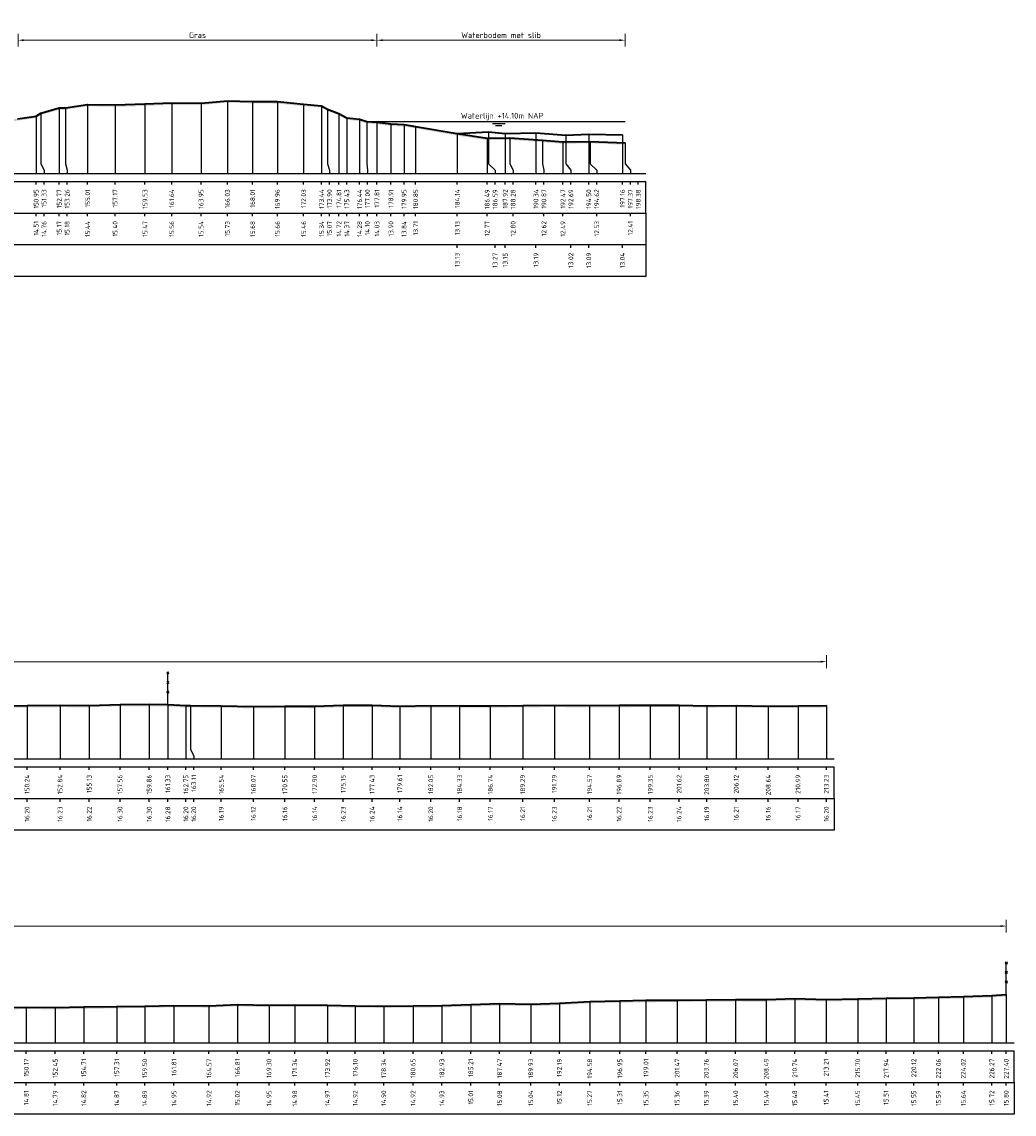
# Model space of a CAD drawing. Header units: metres. Extents: x 197882 to 206172, y 361908 to 364395.
# Tile 23 of 41: x 205934 to 206012, y 363976 to 364062. Entities that reach past the tile are written whole.
import ezdxf
from ezdxf.enums import TextEntityAlignment as Align

# ---------------------------------------------------------------- set-up
doc = ezdxf.new("R2010")
doc.units = ezdxf.units.M
doc.header["$PDMODE"] = 35
doc.header["$PDSIZE"] = 0.075
for name, color, linetype, lineweight in [('B-ME-IE-TERREINAFSCHEIDING_KUNSTMATIG_RASTERHEKWERK-SD', 20, 'Continuous', 25), ('X-ME-AL-PROFIEL_BOVENKANT SLIB-GD', 42, 'Continuous', 35), ('X-ME-AL-PROFIEL_HUIDIG MAAIVELD-GD', 252, 'Continuous', 0), ('X-XX-AL-DETAIL1-M', 7, 'Continuous', 18), ('X-XX-AL-DWARSPROFIEL_PROFIELLIJN MAAIVELD-GD', 8, 'Continuous', 35), ('X-XX-AL-NAP-T18', 7, 'Continuous', 18)]:
    doc.layers.add(name, color=color, linetype=linetype, lineweight=lineweight)
doc.layers.add('X-ME-AL-PROFIEL_WATERLIJN-GD', color=150, linetype='Continuous')
doc.layers.add('X-ME-AL-PROFIELRASTER-S', color=7, linetype='Continuous')
doc.styles.add('NLCS-ISO', font='NLCS-ISO.ttf', dxfattribs={"height": 1.8})
doc.styles.add('NLCS-ISO-ANNOTATIEF-T18', font='NLCS-ISO.ttf', dxfattribs={"height": 1.8})
doc.styles.add('NLCS-ISO-ANNOTATIVE-T18', font='NLCS-ISO.ttf', dxfattribs={"height": 1.8})
doc.dimstyles.new('NLCS-ANNOTATIEF-T18-PIJL_L2_H0', dxfattribs={"dimtxt": 2.5, "dimasz": 1.8, "dimexe": 2, "dimexo": 2, "dimgap": 0.7, "dimtad": 1, "dimzin": 0, "dimdsep": 46, "dimtxsty": 'NLCS-ISO-ANNOTATIEF-T18', "dimcen": 0, "dimdle": 2, "dimclrd": 256, "dimclre": 256, "dimclrt": 10, "dimaunit": 2, "dimadec": 0, "dimazin": 0, "dimtfac": 1, "dimtdec": 3, "dimtofl": 0, "dimtmove": 0, "dimatfit": 3, "dimfxl": 2, "dimfxlon": 1, "dimtfillclr": 256, "dimtolj": 1, "dimtzin": 0, "dimlwd": -1, "dimlwe": -1, "dimarcsym": 0})

# ---------------------------------------------------------------- blocks, each defined once
blk = doc.blocks.new('SAL-PROFIELRASTER_BALK_EIND1-D')
at = {"color": 0, "linetype": 'ByBlock', "lineweight": -2}
blk.add_line((1, -12.5), (1, -2.5), dxfattribs=at)
at = {"color": 0, "linetype": 'ByBlock', "lineweight": -2, "flags": 128}
for points in [[(0, 0), (1, 0)], [(0, -2.5), (1, -2.5)], [(0, -12.5), (1, -12.5)]]:
    blk.add_lwpolyline(points, dxfattribs=at)
blk = doc.blocks.new('SAL-PROFIELRASTER_BALK_EIND2-D')
at = {"color": 0, "linetype": 'ByBlock', "lineweight": -2}
for p, q in [((1, -2.5), (1, -12.5)), ((1, -12.5), (0, -12.5))]:
    blk.add_line(p, q, dxfattribs=at)
blk = doc.blocks.new('SAL-PROFIELRASTER_BALK_DATA-D')
at = {"color": 0, "linetype": 'ByBlock', "lineweight": -2}
blk.add_lwpolyline([(0, -3.5), (0, -2.5)], dxfattribs=at)
at = {"color": 0, "linetype": 'ByBlock', "lineweight": -2, "style": 'NLCS-ISO-ANNOTATIVE-T18'}
blk.add_attdef('GETAL', text='', height=1.5, rotation=90, dxfattribs=at).set_placement((0.75, -5), align=Align.RIGHT)
blk = doc.blocks.new('SAL-PROFIELRASTER_AANHAAL-D')
at = {"color": 9, "linetype": 'ByBlock', "lineweight": -2, "flags": 128}
blk.add_lwpolyline([(0, 1), (0, 0)], dxfattribs=at)
blk = doc.blocks.new('SAL-PROFIELRASTER_AANHAAL_STAGGER-D')
at = {"color": 9, "linetype": 'ByBlock', "lineweight": -2, "flags": 128}
for points in [[(0, 0), (0, -0.25)], [(0, -0.25), (1, -0.75)], [(1, -0.75), (1, -1)]]:
    blk.add_lwpolyline(points, dxfattribs=at)
blk = doc.blocks.new('*D21')
at = {"layer": 'Defpoints', "color": 0, "transparency": 16777216}
for p in [(205789.707, 364011.841), (205789.707, 364004.183), (205997.087, 364004.183)]:
    blk.add_point(p, dxfattribs=at)
at = {"layer": 'X-XX-AL-DETAIL1-M', "transparency": 16777216}
for p, q in [((205789.707, 364011.341), (205789.707, 364012.341)), ((205996.637, 364011.841), (205790.157, 364011.841)), ((205997.087, 364011.341), (205997.087, 364012.341))]:
    blk.add_line(p, q, dxfattribs=at)
for points in [[(205790.157, 364011.916), (205790.157, 364011.766), (205789.707, 364011.841)], [(205996.637, 364011.916), (205996.637, 364011.766), (205997.087, 364011.841)]]:
    blk.add_solid(points, dxfattribs=at)
at = {"layer": 'X-XX-AL-DETAIL1-M', "color": 10, "transparency": 16777216, "insert": (205893.397, 364012.241), "char_height": 0.45, "attachment_point": 5, "style": 'NLCS-ISO-ANNOTATIEF-T18'}
blk.add_mtext('\\A1;Gras', dxfattribs=at)
blk = doc.blocks.new('SIE-RASTERHEKWERK-SOD')
at = {"flags": 128}
for points in [[(-0.035, 1.035), (0.035, 0.965)], [(-0.035, 0.965), (0, 1), (0.035, 1.035)], [(-0.035, 0.735), (0.035, 0.665)], [(-0.035, 0.665), (0, 0.7), (0.035, 0.735)], [(0, 0), (0, 1)], [(-0.035, 0.435), (0.035, 0.365)], [(-0.035, 0.365), (0, 0.4), (0.035, 0.435)]]:
    blk.add_lwpolyline(points, dxfattribs=at)
blk = doc.blocks.new('*D22')
at = {"layer": 'Defpoints', "color": 0, "transparency": 16777216}
for p in [(205783.859, 363991.006), (205783.859, 363981.809), (206011.261, 363981.809)]:
    blk.add_point(p, dxfattribs=at)
at = {"layer": 'X-XX-AL-DETAIL1-M', "transparency": 16777216}
for p, q in [((205783.859, 363990.506), (205783.859, 363991.506)), ((206011.261, 363990.506), (206011.261, 363991.506)), ((206010.811, 363991.006), (205784.309, 363991.006))]:
    blk.add_line(p, q, dxfattribs=at)
for points in [[(205784.309, 363991.081), (205784.309, 363990.931), (205783.859, 363991.006)], [(206010.811, 363991.081), (206010.811, 363990.931), (206011.261, 363991.006)]]:
    blk.add_solid(points, dxfattribs=at)
at = {"layer": 'X-XX-AL-DETAIL1-M', "color": 10, "transparency": 16777216, "insert": (205897.56, 363991.406), "char_height": 0.45, "attachment_point": 5, "style": 'NLCS-ISO-ANNOTATIEF-T18'}
blk.add_mtext('\\A1;Gras', dxfattribs=at)
blk = doc.blocks.new('*D61')
at = {"layer": 'Defpoints', "color": 0, "transparency": 16777216}
for p in [(205933.388, 364060.815), (205933.388, 364054.632), (205961.669, 364050.317)]:
    blk.add_point(p, dxfattribs=at)
at = {"layer": 'X-XX-AL-DETAIL1-M', "transparency": 16777216}
for p, q in [((205933.388, 364060.315), (205933.388, 364061.315)), ((205961.669, 364060.315), (205961.669, 364061.315)), ((205961.219, 364060.815), (205933.838, 364060.815))]:
    blk.add_line(p, q, dxfattribs=at)
for points in [[(205933.838, 364060.89), (205933.838, 364060.74), (205933.388, 364060.815)], [(205961.219, 364060.89), (205961.219, 364060.74), (205961.669, 364060.815)]]:
    blk.add_solid(points, dxfattribs=at)
at = {"layer": 'X-XX-AL-DETAIL1-M', "color": 10, "transparency": 16777216, "insert": (205947.528, 364061.215), "char_height": 0.45, "attachment_point": 5, "style": 'NLCS-ISO-ANNOTATIEF-T18'}
blk.add_mtext('\\A1;Gras', dxfattribs=at)
blk = doc.blocks.new('*D62')
at = {"layer": 'Defpoints', "color": 0, "transparency": 16777216}
for p in [(205961.669, 364060.815), (205981.225, 364051.067), (205961.669, 364050.317)]:
    blk.add_point(p, dxfattribs=at)
at = {"layer": 'X-XX-AL-DETAIL1-M', "transparency": 16777216}
for p, q in [((205961.669, 364060.315), (205961.669, 364061.315)), ((205981.225, 364060.315), (205981.225, 364061.315)), ((205980.775, 364060.815), (205962.119, 364060.815))]:
    blk.add_line(p, q, dxfattribs=at)
for points in [[(205962.119, 364060.89), (205962.119, 364060.74), (205961.669, 364060.815)], [(205980.775, 364060.89), (205980.775, 364060.74), (205981.225, 364060.815)]]:
    blk.add_solid(points, dxfattribs=at)
at = {"layer": 'X-XX-AL-DETAIL1-M', "color": 10, "transparency": 16777216, "insert": (205971.447, 364061.215), "char_height": 0.45, "attachment_point": 5, "style": 'NLCS-ISO-ANNOTATIEF-T18'}
blk.add_mtext('\\A1;Waterbodem met slib', dxfattribs=at)

msp = doc.modelspace()

# ---------------------------------------------------------------- hatches: boundary and pattern name
at = {"layer": 'X-ME-AL-PROFIEL_HUIDIG MAAIVELD-GD'}
h = msp.add_hatch(dxfattribs=at)
h.set_pattern_fill('AGR-MAAIVELD', color=256, scale=0.05, pattern_type=2)
h.set_pattern_definition([(45, (-17.7489, 204.72848), (-0.25000007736, 0.25000007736), []), (45, (-17.7846, 204.7642), (0, 0.50000015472), [0.3535535, -0.3535535]), (45, (-17.8203, 204.7999), (0, 0.50000015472), [0.3535535, -0.3535535]), (45, (-17.85653, 204.83613), (0, 0.50000015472), [0.3535535, -0.3535535]), (45, (-17.89175, 204.87134), (0, 0.50000015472), [0.3535535, -0.3535535]), (45, (-17.92746, 204.90705), (0, 0.50000015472), [0.3535535, -0.3535535]), (45, (-17.96317, 204.94277), (0, 0.50000015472), [0.3535535, -0.3535535]), (315, (-17.7489, 204.72848), (0.25000007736, 0.25000007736), []), (315, (-17.71317, 204.7642), (0.50000015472, -1e-16), [0.3535535, -0.3535535]), (315, (-17.67746, 204.7999), (0.50000015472, -1e-16), [0.3535535, -0.3535535]), (315, (-17.64125, 204.83613), (0.50000015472, -1e-16), [0.3535535, -0.3535535]), (315, (-17.60603, 204.87134), (0.50000015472, -1e-16), [0.3535535, -0.3535535]), (315, (-17.5703, 204.90705), (0.50000015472, -1e-16), [0.3535535, -0.3535535]), (315, (-17.5346, 204.94277), (0.50000015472, -1e-16), [0.3535535, -0.3535535])])
h.paths.add_polyline_path([(205981.225, 364052.731), (205978.481, 364052.843), (205976.325, 364052.807), (205974.724, 364052.932), (205972.141, 364053.116), (205970.353, 364053.089), (205967.999, 364053.451), (205964.713, 364054.028), (205963.807, 364054.16), (205962.769, 364054.218), (205961.669, 364054.348), (205960.861, 364054.414), (205960.297, 364054.598), (205959.293, 364054.69), (205958.672, 364055.038), (205957.758, 364055.385), (205957.304, 364055.652), (205955.888, 364055.777), (205953.823, 364055.973), (205951.864, 364055.994), (205949.888, 364056.049), (205947.808, 364055.858), (205945.496, 364055.872), (205943.387, 364055.789), (205941.032, 364055.712), (205938.864, 364055.756), (205937.117, 364055.499), (205936.626, 364055.485), (205935.19, 364055.074), (205934.81, 364054.831), (205933.338, 364054.625), (205930.163, 364054.25), (205927.516, 364053.975), (205923.419, 364053.939), (205919.253, 364053.498), (205913.51, 364053.51), (205909.659, 364053.234), (205904.662, 364053.412), (205900.557, 364053.364), (205896.086, 364053.511), (205891.154, 364053.491), (205886.584, 364053.552), (205881.222, 364053.926), (205878.11, 364053.832), (205876.542, 364054.094), (205875.528, 364054.107), (205873.917, 364054.526), (205872.965, 364054.632), (205871.639, 364054.709), (205869.485, 364055.005), (205868.378, 364055.286), (205867.004, 364055.587), (205864.959, 364055.766), (205862.888, 364056.011), (205860.672, 364055.864), (205858.429, 364055.872), (205856.4, 364055.898), (205854.357, 364055.943), (205852.218, 364055.947), (205850.388, 364056.245), (205848.401, 364056.708), (205846.983, 364057.071), (205845.319, 364057.286), (205844.435, 364057.301), (205843.032, 364057.258), (205840.678, 364057.276), (205837.705, 364057.383), (205834.781, 364057.338), (205831.935, 364057.315), (205828.529, 364057.142), (205825.52, 364057.244), (205822.188, 364057.151), (205818.8, 364057.166), (205815.672, 364057.289), (205812.856, 364057.306), (205810.034, 364057.316), (205806.815, 364057.133), (205804.001, 364057.254), (205800.77, 364057.091), (205797.914, 364057.081), (205795.147, 364057.023), (205792.483, 364057.079), (205789.604, 364057.016), (205786.748, 364056.997), (205783.859, 364057.031), (205783.859, 364056.881), (205786.748, 364056.847), (205789.604, 364056.866), (205792.483, 364056.929), (205795.147, 364056.873), (205797.914, 364056.931), (205800.77, 364056.941), (205804.001, 364057.104), (205806.815, 364056.983), (205810.034, 364057.166), (205812.856, 364057.156), (205815.672, 364057.139), (205818.8, 364057.016), (205822.188, 364057.001), (205825.52, 364057.094), (205828.529, 364056.992), (205831.935, 364057.165), (205834.781, 364057.188), (205837.705, 364057.233), (205840.678, 364057.126), (205843.032, 364057.108), (205844.435, 364057.151), (205845.319, 364057.136), (205846.983, 364056.921), (205848.401, 364056.558), (205850.388, 364056.095), (205852.218, 364055.797), (205854.357, 364055.793), (205856.4, 364055.748), (205858.429, 364055.722), (205860.672, 364055.714), (205862.888, 364055.861), (205864.959, 364055.616), (205867.004, 364055.437), (205868.378, 364055.136), (205869.485, 364054.855), (205871.639, 364054.559), (205872.965, 364054.482), (205873.917, 364054.376), (205875.528, 364053.957), (205876.542, 364053.944), (205878.11, 364053.682), (205881.222, 364053.776), (205886.584, 364053.402), (205891.154, 364053.341), (205896.086, 364053.361), (205900.557, 364053.214), (205904.662, 364053.262), (205909.659, 364053.084), (205913.51, 364053.36), (205919.253, 364053.348), (205923.419, 364053.789), (205927.516, 364053.825), (205930.163, 364054.1), (205933.338, 364054.475), (205934.81, 364054.681), (205935.19, 364054.924), (205936.626, 364055.335), (205937.117, 364055.349), (205938.864, 364055.606), (205941.032, 364055.562), (205943.387, 364055.639), (205945.496, 364055.722), (205947.808, 364055.708), (205949.888, 364055.899), (205951.864, 364055.844), (205953.823, 364055.823), (205955.888, 364055.627), (205957.304, 364055.502), (205957.758, 364055.235), (205958.672, 364054.888), (205959.293, 364054.54), (205960.297, 364054.448), (205960.861, 364054.264), (205961.669, 364054.198), (205962.769, 364054.068), (205963.807, 364054.01), (205964.713, 364053.878), (205967.999, 364053.301), (205970.353, 364052.939), (205972.141, 364052.966), (205974.724, 364052.782), (205976.325, 364052.657), (205978.481, 364052.693), (205981.225, 364052.581)])
h = msp.add_hatch(dxfattribs=at)
h.set_pattern_fill('AGR-MAAIVELD', color=256, scale=0.05, pattern_type=2)
h.set_pattern_definition([(45, (-22.73893, 245.65797), (-0.25000007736, 0.25000007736), []), (45, (-22.77464, 245.6937), (0, 0.50000015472), [0.3535535, -0.3535535]), (45, (-22.81035, 245.7294), (0, 0.50000015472), [0.3535535, -0.3535535]), (45, (-22.84657, 245.7656), (0, 0.50000015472), [0.3535535, -0.3535535]), (45, (-22.8818, 245.80082), (0, 0.50000015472), [0.3535535, -0.3535535]), (45, (-22.9175, 245.83654), (0, 0.50000015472), [0.3535535, -0.3535535]), (45, (-22.9532, 245.87225), (0, 0.50000015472), [0.3535535, -0.3535535]), (315, (-22.73893, 245.65797), (0.25000007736, 0.25000007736), []), (315, (-22.7032, 245.6937), (0.50000015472, -1e-16), [0.3535535, -0.3535535]), (315, (-22.6675, 245.7294), (0.50000015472, -1e-16), [0.3535535, -0.3535535]), (315, (-22.6313, 245.7656), (0.50000015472, -1e-16), [0.3535535, -0.3535535]), (315, (-22.59607, 245.80082), (0.50000015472, -1e-16), [0.3535535, -0.3535535]), (315, (-22.56035, 245.83654), (0.50000015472, -1e-16), [0.3535535, -0.3535535]), (315, (-22.52464, 245.87225), (0.50000015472, -1e-16), [0.3535535, -0.3535535])])
h.paths.add_polyline_path([(205997.087, 364008.386), (205994.851, 364008.352), (205992.5, 364008.346), (205989.978, 364008.392), (205987.659, 364008.374), (205985.479, 364008.423), (205983.21, 364008.411), (205980.751, 364008.403), (205978.428, 364008.392), (205975.65, 364008.412), (205973.153, 364008.397), (205970.602, 364008.357), (205968.186, 364008.365), (205965.909, 364008.379), (205963.473, 364008.327), (205961.288, 364008.425), (205959.013, 364008.411), (205956.757, 364008.324), (205954.411, 364008.339), (205951.931, 364008.305), (205949.396, 364008.374), (205946.974, 364008.383), (205946.607, 364008.386), (205945.189, 364008.458), (205943.718, 364008.482), (205941.42, 364008.479), (205938.991, 364008.4), (205936.694, 364008.408), (205934.096, 364008.379), (205931.67, 364008.328), (205929.037, 364008.266), (205926.695, 364008.192), (205924.55, 364008.124), (205921.724, 364008.035), (205919.414, 364007.945), (205917.151, 364007.912), (205914.763, 364007.869), (205912.211, 364007.86), (205909.578, 364007.807), (205907.308, 364007.766), (205904.986, 364007.759), (205902.388, 364007.732), (205899.857, 364007.737), (205897.372, 364007.739), (205894.972, 364007.769), (205892.39, 364007.688), (205889.819, 364007.653), (205887.012, 364007.657), (205884.431, 364007.707), (205881.893, 364007.753), (205879.255, 364007.792), (205876.599, 364007.807), (205873.508, 364007.822), (205870.881, 364007.821), (205868.152, 364007.878), (205865.942, 364007.871), (205863.535, 364007.891), (205861.029, 364007.9), (205858.274, 364007.944), (205855.262, 364007.959), (205852.569, 364007.955), (205850.002, 364008.031), (205846.499, 364008.024), (205843.48, 364008.024), (205840.482, 364008.086), (205837.577, 364008.096), (205834.749, 364008.129), (205832.226, 364008.152), (205829.612, 364008.209), (205826.328, 364008.196), (205822.874, 364008.281), (205820.274, 364008.357), (205817.69, 364008.32), (205815.024, 364008.337), (205812.409, 364008.415), (205809.796, 364008.407), (205807.107, 364008.383), (205804.851, 364008.327), (205803.024, 364008.304), (205800.584, 364008.256), (205798.447, 364008.214), (205796.213, 364007.886), (205793.656, 364007.496), (205791.748, 364007.346), (205789.707, 364007.214), (205788.2, 364007.008), (205786.691, 364006.85), (205785.618, 364006.747), (205784.527, 364006.518), (205783.859, 364006.251), (205783.859, 364006.101), (205784.527, 364006.368), (205785.618, 364006.597), (205786.691, 364006.7), (205788.2, 364006.858), (205789.707, 364007.064), (205791.748, 364007.196), (205793.656, 364007.346), (205796.213, 364007.736), (205798.447, 364008.064), (205800.584, 364008.106), (205803.024, 364008.154), (205804.851, 364008.177), (205807.107, 364008.233), (205809.796, 364008.257), (205812.409, 364008.265), (205815.024, 364008.187), (205817.69, 364008.17), (205820.274, 364008.207), (205822.874, 364008.131), (205826.328, 364008.046), (205829.612, 364008.059), (205832.226, 364008.002), (205834.749, 364007.979), (205837.577, 364007.946), (205840.482, 364007.936), (205843.48, 364007.874), (205846.499, 364007.874), (205850.002, 364007.881), (205852.569, 364007.805), (205855.262, 364007.809), (205858.274, 364007.794), (205861.029, 364007.75), (205863.535, 364007.741), (205865.942, 364007.721), (205868.152, 364007.728), (205870.881, 364007.671), (205873.508, 364007.672), (205876.599, 364007.657), (205879.255, 364007.642), (205881.893, 364007.603), (205884.431, 364007.557), (205887.012, 364007.507), (205889.819, 364007.503), (205892.39, 364007.538), (205894.972, 364007.619), (205897.372, 364007.589), (205899.857, 364007.587), (205902.388, 364007.582), (205904.986, 364007.609), (205907.308, 364007.616), (205909.578, 364007.657), (205912.211, 364007.71), (205914.763, 364007.719), (205917.151, 364007.762), (205919.414, 364007.795), (205921.724, 364007.885), (205924.55, 364007.974), (205926.695, 364008.042), (205929.037, 364008.116), (205931.67, 364008.178), (205934.096, 364008.229), (205936.694, 364008.258), (205938.991, 364008.25), (205941.42, 364008.329), (205943.718, 364008.332), (205945.189, 364008.308), (205946.607, 364008.236), (205946.974, 364008.233), (205949.396, 364008.224), (205951.931, 364008.155), (205954.411, 364008.189), (205956.757, 364008.174), (205959.013, 364008.261), (205961.288, 364008.275), (205963.473, 364008.177), (205965.909, 364008.229), (205968.186, 364008.215), (205970.602, 364008.207), (205973.153, 364008.247), (205975.65, 364008.262), (205978.428, 364008.242), (205980.751, 364008.253), (205983.21, 364008.261), (205985.479, 364008.273), (205987.659, 364008.224), (205989.978, 364008.242), (205992.5, 364008.196), (205994.851, 364008.202), (205997.087, 364008.236)])
h = msp.add_hatch(dxfattribs=at)
h.set_pattern_fill('AGR-MAAIVELD', color=256, scale=0.05, pattern_type=2)
h.set_pattern_definition([(45, (-22.73893, 260.78407), (-0.25000007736, 0.25000007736), []), (45, (-22.77464, 260.81978), (0, 0.50000015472), [0.3535535, -0.3535535]), (45, (-22.81035, 260.8555), (0, 0.50000015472), [0.3535535, -0.3535535]), (45, (-22.84657, 260.8917), (0, 0.50000015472), [0.3535535, -0.3535535]), (45, (-22.8818, 260.92692), (0, 0.50000015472), [0.3535535, -0.3535535]), (45, (-22.9175, 260.96264), (0, 0.50000015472), [0.3535535, -0.3535535]), (45, (-22.9532, 260.99835), (0, 0.50000015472), [0.3535535, -0.3535535]), (315, (-22.73893, 260.78407), (0.25000007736, 0.25000007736), []), (315, (-22.7032, 260.81978), (0.50000015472, -1e-16), [0.3535535, -0.3535535]), (315, (-22.6675, 260.8555), (0.50000015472, -1e-16), [0.3535535, -0.3535535]), (315, (-22.6313, 260.8917), (0.50000015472, -1e-16), [0.3535535, -0.3535535]), (315, (-22.59607, 260.92692), (0.50000015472, -1e-16), [0.3535535, -0.3535535]), (315, (-22.56035, 260.96264), (0.50000015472, -1e-16), [0.3535535, -0.3535535]), (315, (-22.52464, 260.99835), (0.50000015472, -1e-16), [0.3535535, -0.3535535])])
h.paths.add_polyline_path([(206011.261, 363985.61), (206011.261, 363985.46), (206010.129, 363985.379), (206007.881, 363985.299), (206005.92, 363985.249), (206003.979, 363985.211), (206001.798, 363985.173), (205999.555, 363985.11), (205997.071, 363985.064), (205994.599, 363985.138), (205992.353, 363985.059), (205989.934, 363985.062), (205987.621, 363985.053), (205985.324, 363985.015), (205982.871, 363985.006), (205980.811, 363984.966), (205978.437, 363984.924), (205976.052, 363984.776), (205973.789, 363984.699), (205971.33, 363984.742), (205969.066, 363984.668), (205966.785, 363984.593), (205964.51, 363984.579), (205962.201, 363984.556), (205959.962, 363984.577), (205957.774, 363984.631), (205955.194, 363984.636), (205953.161, 363984.612), (205950.672, 363984.682), (205948.431, 363984.583), (205945.673, 363984.609), (205943.364, 363984.553), (205941.168, 363984.53), (205938.567, 363984.479), (205936.311, 363984.447), (205934.027, 363984.469), (205931.508, 363984.415), (205929.285, 363984.383), (205926.933, 363984.394), (205924.645, 363984.428), (205922.3, 363984.444), (205920.025, 363984.448), (205917.782, 363984.445), (205915.124, 363984.42), (205913.009, 363984.473), (205910.76, 363984.486), (205908.739, 363984.554), (205906.516, 363984.561), (205904.01, 363984.569), (205901.982, 363984.613), (205899.579, 363984.619), (205897.07, 363984.657), (205894.487, 363984.639), (205891.876, 363984.715), (205888.874, 363985.462), (205887.054, 363985.968), (205885.396, 363986.755), (205883.83, 363986.993), (205881.188, 363987.08), (205878.735, 363987.075), (205876.013, 363987.085), (205873.791, 363987.124), (205870.699, 363987.071), (205867.651, 363986.994), (205865.046, 363986.999), (205861.704, 363987.055), (205858.96, 363987.063), (205856.219, 363987.019), (205853.511, 363986.998), (205850.758, 363986.955), (205847.891, 363986.936), (205845.261, 363986.892), (205842.647, 363986.888), (205840.239, 363986.746), (205838.162, 363986.671), (205834.699, 363986.59), (205832.698, 363986.509), (205830.222, 363986.42), (205827.914, 363986.308), (205824.619, 363986.169), (205822.154, 363986.039), (205819.691, 363985.952), (205817.267, 363985.878), (205814.82, 363985.791), (205812.297, 363985.764), (205809.461, 363985.782), (205807.761, 363985.816), (205805.664, 363985.766), (205802.986, 363985.78), (205800.471, 363985.834), (205798.202, 363985.866), (205795.269, 363985.859), (205792.647, 363985.934), (205790.956, 363985.964), (205788.576, 363985.956), (205786.133, 363985.933), (205783.859, 363985.928), (205783.859, 363986.078), (205786.133, 363986.083), (205788.576, 363986.106), (205790.956, 363986.114), (205792.647, 363986.084), (205795.269, 363986.009), (205798.202, 363986.016), (205800.471, 363985.984), (205802.986, 363985.93), (205805.664, 363985.916), (205807.761, 363985.966), (205809.461, 363985.932), (205812.297, 363985.914), (205814.82, 363985.941), (205817.267, 363986.028), (205819.691, 363986.102), (205822.154, 363986.189), (205824.619, 363986.319), (205827.914, 363986.458), (205830.222, 363986.57), (205832.698, 363986.659), (205834.699, 363986.74), (205838.162, 363986.821), (205840.239, 363986.896), (205842.647, 363987.038), (205845.261, 363987.042), (205847.891, 363987.086), (205850.758, 363987.105), (205853.511, 363987.148), (205856.219, 363987.169), (205858.96, 363987.213), (205861.704, 363987.205), (205865.046, 363987.149), (205867.651, 363987.144), (205870.699, 363987.221), (205873.791, 363987.274), (205876.013, 363987.235), (205878.735, 363987.225), (205881.188, 363987.23), (205883.83, 363987.143), (205885.396, 363986.905), (205887.054, 363986.118), (205888.874, 363985.612), (205891.876, 363984.865), (205894.487, 363984.789), (205897.07, 363984.807), (205899.579, 363984.769), (205901.982, 363984.763), (205904.01, 363984.719), (205906.516, 363984.711), (205908.739, 363984.704), (205910.76, 363984.636), (205913.009, 363984.623), (205915.124, 363984.57), (205917.782, 363984.595), (205920.025, 363984.598), (205922.3, 363984.594), (205924.645, 363984.578), (205926.933, 363984.544), (205929.285, 363984.533), (205931.508, 363984.565), (205934.027, 363984.619), (205936.311, 363984.597), (205938.567, 363984.629), (205941.168, 363984.68), (205943.364, 363984.703), (205945.673, 363984.759), (205948.431, 363984.733), (205950.672, 363984.832), (205953.161, 363984.762), (205955.194, 363984.786), (205957.774, 363984.781), (205959.962, 363984.727), (205962.201, 363984.706), (205964.51, 363984.729), (205966.785, 363984.743), (205969.066, 363984.818), (205971.33, 363984.892), (205973.789, 363984.849), (205976.052, 363984.926), (205978.437, 363985.074), (205980.811, 363985.116), (205982.871, 363985.156), (205985.324, 363985.165), (205987.621, 363985.203), (205989.934, 363985.212), (205992.353, 363985.209), (205994.599, 363985.288), (205997.071, 363985.214), (205999.555, 363985.26), (206001.798, 363985.323), (206003.979, 363985.361), (206005.92, 363985.399), (206007.881, 363985.449), (206010.129, 363985.529)])

# ---------------------------------------------------------------- linework, layer by layer
at = {"layer": 'X-ME-AL-PROFIEL_BOVENKANT SLIB-GD'}
msp.add_lwpolyline([(205967.999, 364053.451), (205970.448, 364053.584), (205971.776, 364053.467), (205974.2, 364053.509), (205976.546, 364053.338), (205978.363, 364053.41), (205981.015, 364053.359)], dxfattribs=at)
at = {"layer": 'X-ME-AL-PROFIEL_WATERLIJN-GD'}
for points in [[(205960.861, 364054.414), (205981.225, 364054.414)], [(205970.769, 364054.251), (205971.769, 364054.251)], [(205971.011, 364054.106), (205971.511, 364054.106)]]:
    msp.add_lwpolyline(points, dxfattribs=at)
at = {"layer": 'X-XX-AL-DWARSPROFIEL_PROFIELLIJN MAAIVELD-GD'}
for points in [[(205933.338, 364054.625), (205934.81, 364054.831), (205935.19, 364055.074), (205936.626, 364055.485), (205937.117, 364055.499), (205938.864, 364055.756), (205941.032, 364055.712), (205943.387, 364055.789), (205945.496, 364055.872), (205947.808, 364055.858), (205949.888, 364056.049), (205951.864, 364055.994), (205953.823, 364055.973), (205955.888, 364055.777), (205957.304, 364055.652), (205957.758, 364055.385), (205958.672, 364055.038), (205959.293, 364054.69), (205960.297, 364054.598), (205960.861, 364054.414), (205961.669, 364054.348), (205962.769, 364054.218), (205963.807, 364054.16), (205964.713, 364054.028), (205967.999, 364053.451), (205970.353, 364053.089), (205972.141, 364053.116), (205974.724, 364052.932), (205976.325, 364052.807), (205978.481, 364052.843), (205981.225, 364052.731)], [(205931.67, 364008.328), (205934.096, 364008.379), (205936.694, 364008.408), (205938.991, 364008.4), (205941.42, 364008.479), (205943.718, 364008.482), (205945.189, 364008.458), (205946.607, 364008.386), (205946.974, 364008.383), (205949.396, 364008.374), (205951.931, 364008.305), (205954.411, 364008.339), (205956.757, 364008.324), (205959.013, 364008.411), (205961.288, 364008.425), (205963.473, 364008.327), (205965.909, 364008.379), (205968.186, 364008.365), (205970.602, 364008.357), (205973.153, 364008.397), (205975.65, 364008.412), (205978.428, 364008.392), (205980.751, 364008.403), (205983.21, 364008.411), (205985.479, 364008.423), (205987.659, 364008.374), (205989.978, 364008.392), (205992.5, 364008.346), (205994.851, 364008.352), (205997.087, 364008.386)], [(205931.508, 363984.565), (205934.027, 363984.619), (205936.311, 363984.597), (205938.567, 363984.629), (205941.168, 363984.68), (205943.364, 363984.703), (205945.673, 363984.759), (205948.431, 363984.733), (205950.672, 363984.832), (205953.161, 363984.762), (205955.194, 363984.786), (205957.774, 363984.781), (205959.962, 363984.727), (205962.201, 363984.706), (205964.51, 363984.729), (205966.785, 363984.743), (205969.066, 363984.818), (205971.33, 363984.892), (205973.789, 363984.849), (205976.052, 363984.926), (205978.437, 363985.074), (205980.811, 363985.116), (205982.871, 363985.156), (205985.324, 363985.165), (205987.621, 363985.203), (205989.934, 363985.212), (205992.353, 363985.209), (205994.599, 363985.288), (205997.071, 363985.214), (205999.555, 363985.26), (206001.798, 363985.323), (206003.979, 363985.361), (206005.92, 363985.399), (206007.881, 363985.449), (206010.129, 363985.529), (206011.261, 363985.61)]]:
    msp.add_lwpolyline(points, dxfattribs=at)

# ---------------------------------------------------------------- block references
at = {"layer": 'B-ME-IE-TERREINAFSCHEIDING_KUNSTMATIG_RASTERHEKWERK-SD', "xscale": 2.5, "yscale": 2.5, "zscale": 2.5}
for p in [(205945.189, 364008.458), (206011.261, 363985.61)]:
    msp.add_blockref('SIE-RASTERHEKWERK-SOD', p, dxfattribs=at)
at = {"layer": 'X-ME-AL-PROFIELRASTER-S'}
for p, yscale in [((205938.864, 364050.317), 5.439), ((205941.032, 364050.317), 5.395), ((205943.387, 364050.317), 5.472), ((205945.496, 364050.317), 5.555), ((205947.808, 364050.317), 5.541), ((205949.888, 364050.317), 5.731999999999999), ((205951.864, 364050.317), 5.677), ((205953.823, 364050.317), 5.656000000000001), ((205955.888, 364050.317), 5.460000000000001), ((205934.81, 364050.317), 4.513999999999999), ((205935.19, 364051.317), 3.757), ((205936.626, 364050.317), 5.167999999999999), ((205937.117, 364051.317), 4.182), ((205957.304, 364050.317), 5.335000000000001), ((205957.758, 364051.317), 4.068), ((205958.672, 364050.317), 4.721), ((205959.293, 364051.317), 3.372999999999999), ((205960.297, 364050.317), 4.281000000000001), ((205960.861, 364051.317), 3.097), ((205960.861, 364051.317), 3.097), ((205960.861, 364051.317), 3.097), ((205960.861, 364051.317), 3.097), ((205961.669, 364050.317), 4.031000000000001), ((205961.669, 364050.317), 4.031000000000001), ((205962.769, 364050.317), 3.901), ((205962.769, 364050.317), 3.901), ((205963.807, 364050.317), 3.843), ((205963.807, 364050.317), 3.843), ((205964.713, 364050.317), 3.711), ((205964.713, 364050.317), 3.711), ((205967.999, 364050.317), 3.134), ((205967.999, 364050.317), 3.134), ((205970.448, 364051.317), 2.266999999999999), ((205971.776, 364050.317), 3.15), ((205972.141, 364051.317), 1.798999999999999), ((205974.2, 364050.317), 3.192), ((205976.546, 364051.317), 2.021000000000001), ((205978.363, 364050.317), 3.093), ((205981.015, 364050.317), 3.042), ((205970.353, 364050.317), 2.772), ((205974.724, 364051.317), 1.615), ((205976.325, 364050.317), 2.49), ((205978.481, 364051.317), 1.526), ((205981.225, 364051.317), 1.414), ((205934.096, 364004.183), 4.196000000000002), ((205936.694, 364004.183), 4.225000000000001), ((205938.991, 364004.183), 4.216999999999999), ((205941.42, 364004.183), 4.295999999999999), ((205943.718, 364004.183), 4.298999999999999), ((205945.189, 364004.183), 4.274999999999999), ((205946.607, 364004.183), 4.202999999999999), ((205946.974, 364005.183), 3.199999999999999), ((205949.396, 364004.183), 4.190999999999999), ((205954.411, 364004.183), 4.155999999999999), ((205959.013, 364004.183), 4.228000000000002), ((205961.288, 364004.183), 4.242000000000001), ((205965.909, 364004.183), 4.196000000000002), ((205968.186, 364004.183), 4.181999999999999), ((205970.602, 364004.183), 4.173999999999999), ((205973.153, 364004.183), 4.213999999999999), ((205975.65, 364004.183), 4.228999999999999), ((205978.428, 364004.183), 4.209), ((205980.751, 364004.183), 4.219999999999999), ((205983.21, 364004.183), 4.228000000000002), ((205985.479, 364004.183), 4.239999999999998), ((205987.659, 364004.183), 4.190999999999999), ((205989.978, 364004.183), 4.209), ((205992.5, 364004.183), 4.163), ((205994.851, 364004.183), 4.169), ((205997.087, 364004.183), 4.202999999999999), ((205951.931, 364004.183), 4.122), ((205956.757, 364004.183), 4.140999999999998), ((205963.473, 364004.183), 4.143999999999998), ((205980.811, 363981.809), 3.307), ((205982.871, 363981.809), 3.347), ((205985.324, 363981.809), 3.356), ((205987.621, 363981.809), 3.394), ((205989.934, 363981.809), 3.403), ((205992.353, 363981.809), 3.4), ((205994.599, 363981.809), 3.478999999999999), ((205997.071, 363981.809), 3.404999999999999), ((205999.555, 363981.809), 3.451000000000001), ((206001.798, 363981.809), 3.513999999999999), ((206003.979, 363981.809), 3.552), ((206005.92, 363981.809), 3.59), ((206007.881, 363981.809), 3.640000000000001), ((206010.129, 363981.809), 3.720000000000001), ((206011.261, 363981.809), 3.801), ((205934.027, 363981.809), 2.81), ((205936.311, 363981.809), 2.788), ((205938.567, 363981.809), 2.82), ((205941.168, 363981.809), 2.871), ((205943.364, 363981.809), 2.894), ((205945.673, 363981.809), 2.949999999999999), ((205948.431, 363981.809), 2.923999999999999), ((205950.672, 363981.809), 3.023), ((205953.161, 363981.809), 2.952999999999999), ((205955.194, 363981.809), 2.977), ((205957.774, 363981.809), 2.972), ((205959.962, 363981.809), 2.917999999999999), ((205962.201, 363981.809), 2.897), ((205964.51, 363981.809), 2.92), ((205966.785, 363981.809), 2.933999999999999), ((205969.066, 363981.809), 3.009), ((205971.33, 363981.809), 3.083), ((205973.789, 363981.809), 3.039999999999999), ((205976.052, 363981.809), 3.117000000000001), ((205978.437, 363981.809), 3.265000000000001)]:
    msp.add_blockref('SAL-PROFIELRASTER_AANHAAL-D', p, dxfattribs=dict(at, yscale=yscale))
for p, xscale, zscale in [((205935.19, 364051.317), 0.2454937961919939, 0.2454937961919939), ((205937.117, 364051.317), 0.1333104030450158, 0.1333104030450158), ((205957.758, 364051.317), 0.1707058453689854, 0.1707058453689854), ((205959.293, 364051.317), 0.003696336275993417, 0.003696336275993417), ((205960.861, 364051.317), 0.06100738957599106, 0.06100738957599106), ((205960.861, 364051.317), 0.06100738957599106, 0.06100738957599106), ((205960.861, 364051.317), 0.06100738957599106, 0.06100738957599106), ((205960.861, 364051.317), 0.06100738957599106, 0.06100738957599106), ((205970.448, 364051.317), 0.5294896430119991, 0.5294896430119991), ((205972.141, 364051.317), 0.2601279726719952, 0.2601279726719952), ((205974.724, 364051.317), 0.10053508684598, 0.10053508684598), ((205976.546, 364051.317), 0.4045068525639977, 0.4045068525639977), ((205978.481, 364051.317), 0.5070419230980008, 0.5070419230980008), ((205981.225, 364051.317), 0.4145269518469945, 0.4145269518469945), ((205946.974, 364005.183), 0.2584703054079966, 0.2584703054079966)]:
    msp.add_blockref('SAL-PROFIELRASTER_AANHAAL_STAGGER-D', p, dxfattribs=dict(at, xscale=xscale, zscale=zscale))
at = {"layer": 'X-ME-AL-PROFIELRASTER-S', "yscale": 0.25}
for name, p, xscale, zscale in [('SAL-PROFIELRASTER_BALK_EIND1-D', (205783.859, 364050.317), 199.0074644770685, 199.0074644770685), ('SAL-PROFIELRASTER_BALK_EIND2-D', (205783.859, 364047.817), 199.0074644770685, 199.0074644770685), ('SAL-PROFIELRASTER_BALK_EIND2-D', (205783.859, 364045.317), 199.0074644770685, 199.0074644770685), ('SAL-PROFIELRASTER_BALK_EIND1-D', (205783.859, 364004.183), 213.8535109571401, 213.8535109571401), ('SAL-PROFIELRASTER_BALK_EIND2-D', (205783.859, 364001.683), 213.8535109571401, 213.8535109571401), ('SAL-PROFIELRASTER_BALK_EIND1-D', (205783.859, 363981.809), 228.0268961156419, 228.0268961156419), ('SAL-PROFIELRASTER_BALK_EIND2-D', (205783.859, 363979.309), 228.0268961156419, 228.0268961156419)]:
    msp.add_blockref(name, p, dxfattribs=dict(at, xscale=xscale, zscale=zscale))
at = {"layer": 'X-ME-AL-PROFIELRASTER-S', "xscale": 0.25, "yscale": 0.25, "zscale": 0.25}
for p, values in [((205934.81, 364050.317), {'GETAL': '150.95'}), ((205935.435, 364050.317), {'GETAL': '151.33'}), ((205936.626, 364050.317), {'GETAL': '152.77'}), ((205937.251, 364050.317), {'GETAL': '153.26'}), ((205938.864, 364050.317), {'GETAL': '155.01'}), ((205941.032, 364050.317), {'GETAL': '157.17'}), ((205943.387, 364050.317), {'GETAL': '159.53'}), ((205945.496, 364050.317), {'GETAL': '161.64'}), ((205947.808, 364050.317), {'GETAL': '163.95'}), ((205949.888, 364050.317), {'GETAL': '166.03'}), ((205951.864, 364050.317), {'GETAL': '168.01'}), ((205953.823, 364050.317), {'GETAL': '169.96'}), ((205955.888, 364050.317), {'GETAL': '172.03'}), ((205957.304, 364050.317), {'GETAL': '173.44'}), ((205957.929, 364050.317), {'GETAL': '173.90'}), ((205958.672, 364050.317), {'GETAL': '174.81'}), ((205959.297, 364050.317), {'GETAL': '175.43'}), ((205960.297, 364050.317), {'GETAL': '176.44'}), ((205960.922, 364050.317), {'GETAL': '177.00'}), ((205960.922, 364050.317), {'GETAL': '177.00'}), ((205960.922, 364050.317), {'GETAL': '177.00'}), ((205960.922, 364050.317), {'GETAL': '177.00'}), ((205961.669, 364050.317), {'GETAL': '177.81'}), ((205961.669, 364050.317), {'GETAL': '177.81'}), ((205962.769, 364050.317), {'GETAL': '178.91'}), ((205962.769, 364050.317), {'GETAL': '178.91'}), ((205963.807, 364050.317), {'GETAL': '179.95'}), ((205963.807, 364050.317), {'GETAL': '179.95'}), ((205964.713, 364050.317), {'GETAL': '180.85'}), ((205964.713, 364050.317), {'GETAL': '180.85'}), ((205967.999, 364050.317), {'GETAL': '184.14'}), ((205967.999, 364050.317), {'GETAL': '184.14'}), ((205970.353, 364050.317), {'GETAL': '186.49'}), ((205970.978, 364050.317), {'GETAL': '186.59'}), ((205971.776, 364050.317), {'GETAL': '187.92'}), ((205972.401, 364050.317), {'GETAL': '188.28'}), ((205974.2, 364050.317), {'GETAL': '190.34'}), ((205974.825, 364050.317), {'GETAL': '190.87'}), ((205976.325, 364050.317), {'GETAL': '192.47'}), ((205976.95, 364050.317), {'GETAL': '192.69'}), ((205978.363, 364050.317), {'GETAL': '194.50'}), ((205978.988, 364050.317), {'GETAL': '194.62'}), ((205981.015, 364050.317), {'GETAL': '197.16'}), ((205981.64, 364050.317), {'GETAL': '197.37'}), ((205982.265, 364050.317), {'GETAL': '198.38'}), ((205934.81, 364047.817), {'GETAL': '14.51'}), ((205935.435, 364047.817), {'GETAL': '14.76'}), ((205936.626, 364047.817), {'GETAL': '15.17'}), ((205937.251, 364047.817), {'GETAL': '15.18'}), ((205938.864, 364047.817), {'GETAL': '15.44'}), ((205941.032, 364047.817), {'GETAL': '15.40'}), ((205943.387, 364047.817), {'GETAL': '15.47'}), ((205945.496, 364047.817), {'GETAL': '15.56'}), ((205947.808, 364047.817), {'GETAL': '15.54'}), ((205949.888, 364047.817), {'GETAL': '15.73'}), ((205951.864, 364047.817), {'GETAL': '15.68'}), ((205953.823, 364047.817), {'GETAL': '15.66'}), ((205955.888, 364047.817), {'GETAL': '15.46'}), ((205957.304, 364047.817), {'GETAL': '15.34'}), ((205957.929, 364047.817), {'GETAL': '15.07'}), ((205958.672, 364047.817), {'GETAL': '14.72'}), ((205959.297, 364047.817), {'GETAL': '14.37'}), ((205960.297, 364047.817), {'GETAL': '14.28'}), ((205960.922, 364047.817), {'GETAL': '14.10'}), ((205961.669, 364047.817), {'GETAL': '14.03'}), ((205962.769, 364047.817), {'GETAL': '13.90'}), ((205963.807, 364047.817), {'GETAL': '13.84'}), ((205964.713, 364047.817), {'GETAL': '13.71'}), ((205967.999, 364047.817), {'GETAL': '13.13'}), ((205970.353, 364047.817), {'GETAL': '12.77'}), ((205972.401, 364047.817), {'GETAL': '12.80'}), ((205974.825, 364047.817), {'GETAL': '12.62'}), ((205976.325, 364047.817), {'GETAL': '12.49'}), ((205978.988, 364047.817), {'GETAL': '12.53'}), ((205981.64, 364047.817), {'GETAL': '12.41'}), ((205967.999, 364045.317), {'GETAL': '13.13'}), ((205970.978, 364045.317), {'GETAL': '13.27'}), ((205971.776, 364045.317), {'GETAL': '13.15'}), ((205974.2, 364045.317), {'GETAL': '13.19'}), ((205976.95, 364045.317), {'GETAL': '13.02'}), ((205978.363, 364045.317), {'GETAL': '13.09'}), ((205981.015, 364045.317), {'GETAL': '13.04'}), ((205934.096, 364004.183), {'GETAL': '150.24'}), ((205936.694, 364004.183), {'GETAL': '152.84'}), ((205938.991, 364004.183), {'GETAL': '155.13'}), ((205941.42, 364004.183), {'GETAL': '157.56'}), ((205943.718, 364004.183), {'GETAL': '159.86'}), ((205945.189, 364004.183), {'GETAL': '161.33'}), ((205946.607, 364004.183), {'GETAL': '162.75'}), ((205947.232, 364004.183), {'GETAL': '163.11'}), ((205949.396, 364004.183), {'GETAL': '165.54'}), ((205951.931, 364004.183), {'GETAL': '168.07'}), ((205954.411, 364004.183), {'GETAL': '170.55'}), ((205956.757, 364004.183), {'GETAL': '172.90'}), ((205959.013, 364004.183), {'GETAL': '175.15'}), ((205961.288, 364004.183), {'GETAL': '177.43'}), ((205963.473, 364004.183), {'GETAL': '179.61'}), ((205965.909, 364004.183), {'GETAL': '182.05'}), ((205968.186, 364004.183), {'GETAL': '184.33'}), ((205970.602, 364004.183), {'GETAL': '186.74'}), ((205973.153, 364004.183), {'GETAL': '189.29'}), ((205975.65, 364004.183), {'GETAL': '191.79'}), ((205978.428, 364004.183), {'GETAL': '194.57'}), ((205980.751, 364004.183), {'GETAL': '196.89'}), ((205983.21, 364004.183), {'GETAL': '199.35'}), ((205985.479, 364004.183), {'GETAL': '201.62'}), ((205987.659, 364004.183), {'GETAL': '203.80'}), ((205989.978, 364004.183), {'GETAL': '206.12'}), ((205992.5, 364004.183), {'GETAL': '208.64'}), ((205994.851, 364004.183), {'GETAL': '210.99'}), ((205997.087, 364004.183), {'GETAL': '213.23'}), ((205934.096, 364001.683), {'GETAL': '16.20'}), ((205936.694, 364001.683), {'GETAL': '16.23'}), ((205938.991, 364001.683), {'GETAL': '16.22'}), ((205941.42, 364001.683), {'GETAL': '16.30'}), ((205943.718, 364001.683), {'GETAL': '16.30'}), ((205945.189, 364001.683), {'GETAL': '16.28'}), ((205946.607, 364001.683), {'GETAL': '16.20'}), ((205947.232, 364001.683), {'GETAL': '16.20'}), ((205949.396, 364001.683), {'GETAL': '16.19'}), ((205951.931, 364001.683), {'GETAL': '16.12'}), ((205954.411, 364001.683), {'GETAL': '16.16'}), ((205956.757, 364001.683), {'GETAL': '16.14'}), ((205959.013, 364001.683), {'GETAL': '16.23'}), ((205961.288, 364001.683), {'GETAL': '16.24'}), ((205963.473, 364001.683), {'GETAL': '16.14'}), ((205965.909, 364001.683), {'GETAL': '16.20'}), ((205968.186, 364001.683), {'GETAL': '16.18'}), ((205970.602, 364001.683), {'GETAL': '16.17'}), ((205973.153, 364001.683), {'GETAL': '16.21'}), ((205975.65, 364001.683), {'GETAL': '16.23'}), ((205978.428, 364001.683), {'GETAL': '16.21'}), ((205980.751, 364001.683), {'GETAL': '16.22'}), ((205983.21, 364001.683), {'GETAL': '16.23'}), ((205985.479, 364001.683), {'GETAL': '16.24'}), ((205987.659, 364001.683), {'GETAL': '16.19'}), ((205989.978, 364001.683), {'GETAL': '16.21'}), ((205992.5, 364001.683), {'GETAL': '16.16'}), ((205994.851, 364001.683), {'GETAL': '16.17'}), ((205997.087, 364001.683), {'GETAL': '16.20'}), ((205934.027, 363981.809), {'GETAL': '150.17'}), ((205936.311, 363981.809), {'GETAL': '152.45'}), ((205938.567, 363981.809), {'GETAL': '154.71'}), ((205941.168, 363981.809), {'GETAL': '157.31'}), ((205943.364, 363981.809), {'GETAL': '159.50'}), ((205945.673, 363981.809), {'GETAL': '161.81'}), ((205948.431, 363981.809), {'GETAL': '164.57'}), ((205950.672, 363981.809), {'GETAL': '166.81'}), ((205953.161, 363981.809), {'GETAL': '169.30'}), ((205955.194, 363981.809), {'GETAL': '171.34'}), ((205957.774, 363981.809), {'GETAL': '173.92'}), ((205959.962, 363981.809), {'GETAL': '176.10'}), ((205962.201, 363981.809), {'GETAL': '178.34'}), ((205964.51, 363981.809), {'GETAL': '180.65'}), ((205966.785, 363981.809), {'GETAL': '182.93'}), ((205969.066, 363981.809), {'GETAL': '185.21'}), ((205971.33, 363981.809), {'GETAL': '187.47'}), ((205973.789, 363981.809), {'GETAL': '189.93'}), ((205976.052, 363981.809), {'GETAL': '192.19'}), ((205978.437, 363981.809), {'GETAL': '194.58'}), ((205980.811, 363981.809), {'GETAL': '196.95'}), ((205982.871, 363981.809), {'GETAL': '199.01'}), ((205985.324, 363981.809), {'GETAL': '201.47'}), ((205987.621, 363981.809), {'GETAL': '203.76'}), ((205989.934, 363981.809), {'GETAL': '206.07'}), ((205992.353, 363981.809), {'GETAL': '208.49'}), ((205994.599, 363981.809), {'GETAL': '210.74'}), ((205997.071, 363981.809), {'GETAL': '213.21'}), ((205999.555, 363981.809), {'GETAL': '215.70'}), ((206001.798, 363981.809), {'GETAL': '217.94'}), ((206003.979, 363981.809), {'GETAL': '220.12'}), ((206005.92, 363981.809), {'GETAL': '222.06'}), ((206007.881, 363981.809), {'GETAL': '224.02'}), ((206010.129, 363981.809), {'GETAL': '226.27'}), ((206011.261, 363981.809), {'GETAL': '227.40'}), ((205934.027, 363979.309), {'GETAL': '14.81'}), ((205936.311, 363979.309), {'GETAL': '14.79'}), ((205938.567, 363979.309), {'GETAL': '14.82'}), ((205941.168, 363979.309), {'GETAL': '14.87'}), ((205943.364, 363979.309), {'GETAL': '14.89'}), ((205945.673, 363979.309), {'GETAL': '14.95'}), ((205948.431, 363979.309), {'GETAL': '14.92'}), ((205950.672, 363979.309), {'GETAL': '15.02'}), ((205953.161, 363979.309), {'GETAL': '14.95'}), ((205955.194, 363979.309), {'GETAL': '14.98'}), ((205957.774, 363979.309), {'GETAL': '14.97'}), ((205959.962, 363979.309), {'GETAL': '14.92'}), ((205962.201, 363979.309), {'GETAL': '14.90'}), ((205964.51, 363979.309), {'GETAL': '14.92'}), ((205966.785, 363979.309), {'GETAL': '14.93'}), ((205969.066, 363979.309), {'GETAL': '15.01'}), ((205971.33, 363979.309), {'GETAL': '15.08'}), ((205973.789, 363979.309), {'GETAL': '15.04'}), ((205976.052, 363979.309), {'GETAL': '15.12'}), ((205978.437, 363979.309), {'GETAL': '15.27'}), ((205980.811, 363979.309), {'GETAL': '15.31'}), ((205982.871, 363979.309), {'GETAL': '15.35'}), ((205985.324, 363979.309), {'GETAL': '15.36'}), ((205987.621, 363979.309), {'GETAL': '15.39'}), ((205989.934, 363979.309), {'GETAL': '15.40'}), ((205992.353, 363979.309), {'GETAL': '15.40'}), ((205994.599, 363979.309), {'GETAL': '15.48'}), ((205997.071, 363979.309), {'GETAL': '15.41'}), ((205999.555, 363979.309), {'GETAL': '15.45'}), ((206001.798, 363979.309), {'GETAL': '15.51'}), ((206003.979, 363979.309), {'GETAL': '15.55'}), ((206005.92, 363979.309), {'GETAL': '15.59'}), ((206007.881, 363979.309), {'GETAL': '15.64'}), ((206010.129, 363979.309), {'GETAL': '15.72'}), ((206011.261, 363979.309), {'GETAL': '15.80'})]:
    msp.add_blockref('SAL-PROFIELRASTER_BALK_DATA-D', p, dxfattribs=at).add_auto_attribs(values)

# ---------------------------------------------------------------- texts
at = {"layer": 'X-XX-AL-NAP-T18', "color": 10, "insert": (205968.28, 364054.504), "char_height": 0.45, "width": 15.43377, "attachment_point": 7, "style": 'NLCS-ISO'}
msp.add_mtext('Waterlijn +14.10m NAP', dxfattribs=at)

# ---------------------------------------------------------------- dimensions: what is measured, and where the dimension line sits
at = {"layer": 'X-XX-AL-DETAIL1-M'}
for base, p1, p2, text, picture, middle in [((205961.669, 364060.815), (205981.225, 364051.067), (205961.669, 364050.317), 'Waterbodem met slib', '*D62', (205971.447, 364060.815)), ((205933.388, 364060.815), (205961.669, 364050.317), (205933.388, 364054.632), 'Gras', '*D61', (205947.528, 364060.815)), ((205789.707, 364011.841), (205997.087, 364004.183), (205789.707, 364004.183), 'Gras', '*D21', (205893.397, 364011.841)), ((205783.859, 363991.006), (206011.261, 363981.809), (205783.859, 363981.809), 'Gras', '*D22', (205897.56, 363991.006))]:
    dim = msp.add_linear_dim(base=base, p1=p1, p2=p2, text=text, dimstyle='NLCS-ANNOTATIEF-T18-PIJL_L2_H0', dxfattribs=at)
    dim.commit()
    dim.dimension.update_dxf_attribs({"geometry": picture, "text_midpoint": middle, "dimtype": 160})

doc.saveas('drawing.dxf')
